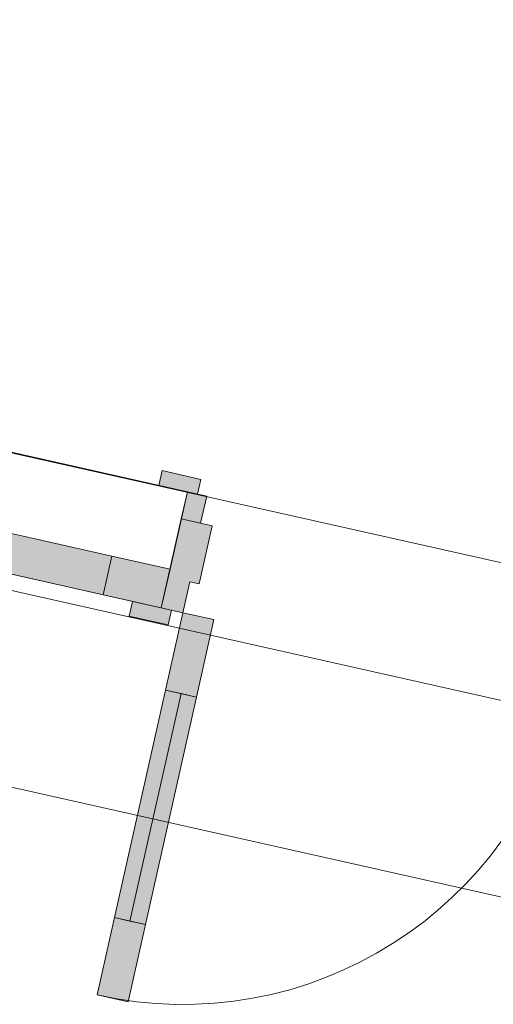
# Model space of a CAD drawing. Header units: millimetres. Extents: x -7218036 to -6936053, y 6003644 to 6210136.
# Tile 47 of 65: x -7184500 to -7183903, y 6138427 to 6139669. Entities that reach past the tile are written whole.
import ezdxf

# ---------------------------------------------------------------- set-up
doc = ezdxf.new("R2010")
doc.units = ezdxf.units.MM
doc.header["$MEASUREMENT"] = 0
for name, color, linetype in [('S - автостоянка.АР', 7, 'Continuous'), ('АР-Стены_Перегородки_100_.АР', 7, 'Continuous'), ('АР-Чертеж-Размеры.АР', 7, 'Continuous')]:
    doc.layers.add(name, color=color, linetype=linetype)
for name, color, linetype, lineweight in [('АР-Чертеж-Размеры.АР_Ном._пера__1', 7, 'Continuous', 0), ('Двери Archicad_Ном._пера__120', 7, 'Continuous', 0), ('Окна Archicad_Ном._пера__120', 7, 'Continuous', 0)]:
    doc.layers.add(name, color=color, linetype=linetype, lineweight=lineweight)
doc.styles.add('РЎР“Р•РќР•Р\xa0РР\xa0_РЎРўРР›Р¬_1', font='GOST_Common.ttf')
doc.dimstyles.new('СГЕНЕРИР_СТИЛЬ__8', dxfattribs={"dimtxt": 150, "dimasz": 190, "dimexe": 0.18, "dimexo": 2000, "dimgap": 0, "dimtad": 1, "dimdec": 0, "dimzin": 0, "dimdsep": 46, "dimtxsty": 'РЎР“Р•РќР•Р\xa0РР\xa0_РЎРўРР›Р¬_1', "dimblk": 'ARROWHEAD_6', "dimblk1": 'ARROWHEAD_6', "dimblk2": 'ARROWHEAD_6', "dimcen": 0.09, "dimclrd": 7, "dimclre": 7, "dimclrt": 7, "dimazin": 0, "dimtfac": 1, "dimtdec": 4, "dimtmove": 0, "dimatfit": 3, "dimfxl": 0, "dimtolj": 1, "dimtzin": 0, "dimarcsym": 0})

# ---------------------------------------------------------------- blocks, each defined once
blk = doc.blocks.new('Окно 23[12]_2', base_point=(-6566190.3, 6562677.8))
at = {"layer": 'Окна Archicad_Ном._пера__120', "linetype": 'Continuous', "lineweight": 0, "true_color": 0xffffff}
for points in [[(-7185029.6, 6139086.5), (-7184956.4, 6139070), (-7184945.5, 6139118.8), (-7185018.6, 6139135.2)], [(-7184956.4, 6139070), (-7184395, 6138943.9), (-7184384, 6138992.7), (-7184945.5, 6139118.8)], [(-7184310.8, 6138976.3), (-7184384, 6138992.7), (-7184395, 6138943.9), (-7184321.8, 6138927.5)]]:
    blk.add_hatch(color=7, dxfattribs=at).paths.add_polyline_path(points)
at = {"layer": 'Окна Archicad_Ном._пера__120', "color": 7, "linetype": 'Continuous', "lineweight": 0}
for p, q in [((-7185018.6, 6139135.2), (-7184996.7, 6139232.8)), ((-7184996.7, 6139232.8), (-7184288.9, 6139073.8)), ((-7185029.6, 6139086.5), (-7185018.6, 6139135.2)), ((-7185029.6, 6139086.5), (-7185018.6, 6139135.2)), ((-7184945.5, 6139118.8), (-7185018.6, 6139135.2)), ((-7184956.4, 6139070), (-7184945.5, 6139118.8)), ((-7184384, 6138992.7), (-7184945.5, 6139118.8)), ((-7185029.6, 6139086.5), (-7184321.8, 6138927.5)), ((-7185029.6, 6139086.5), (-7184956.4, 6139070)), ((-7184956.4, 6139070), (-7184395, 6138943.9)), ((-7184310.8, 6138976.3), (-7184288.9, 6139073.8)), ((-7184384, 6138992.7), (-7184395, 6138943.9)), ((-7184310.8, 6138976.3), (-7184384, 6138992.7)), ((-7184321.8, 6138927.5), (-7184310.8, 6138976.3)), ((-7184321.8, 6138927.5), (-7184310.8, 6138976.3)), ((-7184395, 6138943.9), (-7184321.8, 6138927.5))]:
    blk.add_line(p, q, dxfattribs=at)
blk = doc.blocks.new('Полуторная Дверь 23[52]_2', base_point=(-6566190.3, 6562677.8))
at = {"layer": 'Двери Archicad_Ном._пера__120', "linetype": 'Continuous', "lineweight": 0, "true_color": 0xffffff}
for points in [[(-7184272.1, 6139089.5), (-7184320.9, 6139100.5), (-7184325, 6139081.9), (-7184276.2, 6139071)], [(-7184272.2, 6139034.2), (-7184264.5, 6139068.4), (-7184288.9, 6139073.8), (-7184296.6, 6139039.7)], [(-7184257.6, 6139030.9), (-7184296.6, 6139039.7), (-7184321.8, 6138927.5), (-7184294.5, 6138921.3), (-7184285.7, 6138960.4), (-7184274, 6138957.7)], [(-7184309.1, 6138924.6), (-7184357.9, 6138935.6), (-7184362.1, 6138917.1), (-7184313.3, 6138906.1)], [(-7184255.4, 6138912.6), (-7184294.5, 6138921.3), (-7184316.4, 6138823.8), (-7184277.4, 6138815)], [(-7184380.8, 6138536.9), (-7184361.3, 6138532.5), (-7184296.9, 6138819.4), (-7184316.4, 6138823.8)], [(-7184361.3, 6138532.5), (-7184341.8, 6138528.2), (-7184277.4, 6138815), (-7184296.9, 6138819.4)], [(-7184402.7, 6138439.4), (-7184363.7, 6138430.6), (-7184341.8, 6138528.2), (-7184380.8, 6138536.9)]]:
    blk.add_hatch(color=7, dxfattribs=at).paths.add_polyline_path(points)
at = {"layer": 'Двери Archicad_Ном._пера__120', "color": 7, "linetype": 'Continuous', "lineweight": 0}
for p, q in [((-7184320.9, 6139100.5), (-7184325, 6139081.9)), ((-7184272.1, 6139089.5), (-7184320.9, 6139100.5)), ((-7184325, 6139081.9), (-7184276.2, 6139071)), ((-7184288.9, 6139073.8), (-7184325, 6139081.9)), ((-7184288.9, 6139073.8), (-7184325, 6139081.9)), ((-7184276.2, 6139071), (-7184272.1, 6139089.5)), ((-7184288.9, 6139073.8), (-7184296.6, 6139039.7)), ((-7184296.6, 6139039.7), (-7184288.9, 6139073.8)), ((-7184296.6, 6139039.7), (-7184288.9, 6139073.8)), ((-7184264.5, 6139068.4), (-7184288.9, 6139073.8)), ((-7184272.2, 6139034.2), (-7184264.5, 6139068.4)), ((-7184321.8, 6138927.5), (-7184296.6, 6139039.7)), ((-7184321.8, 6138927.5), (-7184296.6, 6139039.7)), ((-7184321.8, 6138927.5), (-7184296.6, 6139039.7)), ((-7184296.6, 6139039.7), (-7184272.2, 6139034.2)), ((-7184296.6, 6139039.7), (-7184257.6, 6139030.9)), ((-7184257.6, 6139030.9), (-7184274, 6138957.7)), ((-7184285.7, 6138960.4), (-7184294.5, 6138921.3)), ((-7184274, 6138957.7), (-7184285.7, 6138960.4)), ((-7184357.9, 6138935.6), (-7184362.1, 6138917.1)), ((-7184309.1, 6138924.6), (-7184357.9, 6138935.6)), ((-7184321.8, 6138927.5), (-7184357.9, 6138935.6)), ((-7184321.8, 6138927.5), (-7184357.9, 6138935.6)), ((-7184294.5, 6138921.3), (-7184321.8, 6138927.5)), ((-7184316.4, 6138823.8), (-7184294.5, 6138921.3)), ((-7184313.3, 6138906.1), (-7184309.1, 6138924.6)), ((-7184294.5, 6138921.3), (-7184255.4, 6138912.6)), ((-7184362.1, 6138917.1), (-7184313.3, 6138906.1)), ((-7184255.4, 6138912.6), (-7184277.4, 6138815)), ((-7184361.3, 6138532.5), (-7184296.9, 6138819.4)), ((-7184277.4, 6138815), (-7184316.4, 6138823.8)), ((-7184402.7, 6138439.4), (-7184380.8, 6138536.9)), ((-7184380.8, 6138536.9), (-7184341.8, 6138528.2)), ((-7184341.8, 6138528.2), (-7184363.7, 6138430.6)), ((-7184363.7, 6138430.6), (-7184402.7, 6138439.4))]:
    blk.add_line(p, q, dxfattribs=at)
at = {"layer": 'Двери Archicad_Ном._пера__120', "color": 7, "linetype": 'Continuous', "lineweight": 0, "flags": 128}
for points in [[(-7184380.8, 6138536.9), (-7184316.4, 6138823.8), (-7184296.9, 6138819.4), (-7184361.3, 6138532.5)], [(-7184361.3, 6138532.5), (-7184296.9, 6138819.4), (-7184277.4, 6138815), (-7184341.8, 6138528.2)]]:
    blk.add_lwpolyline(points, close=True, dxfattribs=at)
at = {"layer": 'Двери Archicad_Ном._пера__120', "color": 7, "linetype": 'Continuous', "lineweight": 0}
blk.add_arc((-7184294.5, 6138921.3), 494, 257.3417, 347.3417, dxfattribs=at)
blk = doc.blocks.new('Стена_345_2', base_point=(-7185110.7, 6139181.5))
at = {"layer": 'Двери Archicad_Ном._пера__120', "color": 7, "linetype": 'Continuous', "lineweight": 0}
blk.add_blockref('Полуторная Дверь 23[52]_2', (-6566190.3, 6562677.8), dxfattribs=at)
at = {"layer": 'Окна Archicad_Ном._пера__120', "color": 7, "linetype": 'Continuous', "lineweight": 0}
blk.add_blockref('Окно 23[12]_2', (-6566190.3, 6562677.8), dxfattribs=at)
blk = doc.blocks.new('*D1117', base_point=(-6566190.3, 6562677.8))
at = {"layer": 'АР-Чертеж-Размеры.АР_Ном._пера__1', "color": 7, "linetype": 'Continuous', "lineweight": 0}
for p, q in [((-7185069.5, 6138634.8), (-7184987.4, 6139000.7)), ((-7184909, 6138893.4), (-7185147.9, 6138742.1)), ((-7185174.8, 6138850.6), (-7185028.5, 6138817.7)), ((-7185028.5, 6138817.7), (-7182130.3, 6138166.8)), ((-7182171.4, 6137983.9), (-7182089.2, 6138349.8)), ((-7182249.8, 6138091.2), (-7182010.8, 6138242.5)), ((-7182130.3, 6138166.8), (-7181983.9, 6138134))]:
    blk.add_line(p, q, dxfattribs=at)
at = {"layer": 'АР-Чертеж-Размеры.АР_Ном._пера__1', "color": 7, "lineweight": 0, "insert": (-7183805.4, 6138573.8), "char_height": 150, "attachment_point": 7, "rotation": 347.3417, "style": 'РЎР“Р•РќР•Р\xa0РР\xa0_РЎРўРР›Р¬_1'}
blk.add_mtext('\\A1;{\\pql;\\fGOST Common|b0|i0|c204|p0;\\W1.000000;2\xa0970}', dxfattribs=at)
blk = doc.blocks.new('ARROWHEAD_6')
at = {"color": 0, "linetype": 'Continuous', "lineweight": 0}
for p, q in [((-0.5, -0.5), (0.5, 0.5)), ((0, 0), (-1, 0))]:
    blk.add_line(p, q, dxfattribs=at)

msp = doc.modelspace()

# ---------------------------------------------------------------- linework, layer by layer
at = {"layer": 'S - автостоянка.АР', "color": 9, "linetype": 'Continuous', "lineweight": 0, "true_color": 0xaec5d5, "flags": 128}
msp.add_lwpolyline([(-7177761.7, 6142818.6), (-7183980.3, 6144214.9), (-7184362.1, 6142512.2), (-7184413.9, 6142281.7), (-7185094.2, 6139253.6), (-7181591, 6138467.9), (-7181722.6, 6137882), (-7182106.2, 6136175), (-7181325.4, 6135999.7), (-7181380.4, 6135755.8), (-7179126.6, 6135247.8)], dxfattribs=at)
msp.add_lwpolyline([(-7185014.5, 6139062.6), (-7185465.9, 6137052.6), (-7185270.1, 6137008.6), (-7185350.1, 6136652.5), (-7182569.5, 6136028), (-7182515.8, 6136267), (-7182038.1, 6138394.1)], close=True, dxfattribs=at)

# ---------------------------------------------------------------- block references
at = {"layer": 'АР-Стены_Перегородки_100_.АР', "color": 7, "lineweight": 0}
msp.add_blockref('Стена_345_2', (-7185110.7, 6139181.5), dxfattribs=at)

# ---------------------------------------------------------------- dimensions: what is measured, and where the dimension line sits
at = {"layer": 'АР-Чертеж-Размеры.АР', "color": 7, "linetype": 'Continuous', "lineweight": 0}
dim = msp.add_linear_dim(base=(-7182130.3, 6138166.8), p1=(-7185028.5, 6138817.7), p2=(-7182130.3, 6138166.8), angle=347.3417, dimstyle='СГЕНЕРИР_СТИЛЬ__8', dxfattribs=at)
dim.commit()
dim.dimension.update_dxf_attribs({"geometry": '*D1117', "text_midpoint": (-7183538, 6138590.6), "dimtype": 160, "text_rotation": 347.3417})

doc.saveas('drawing.dxf')
